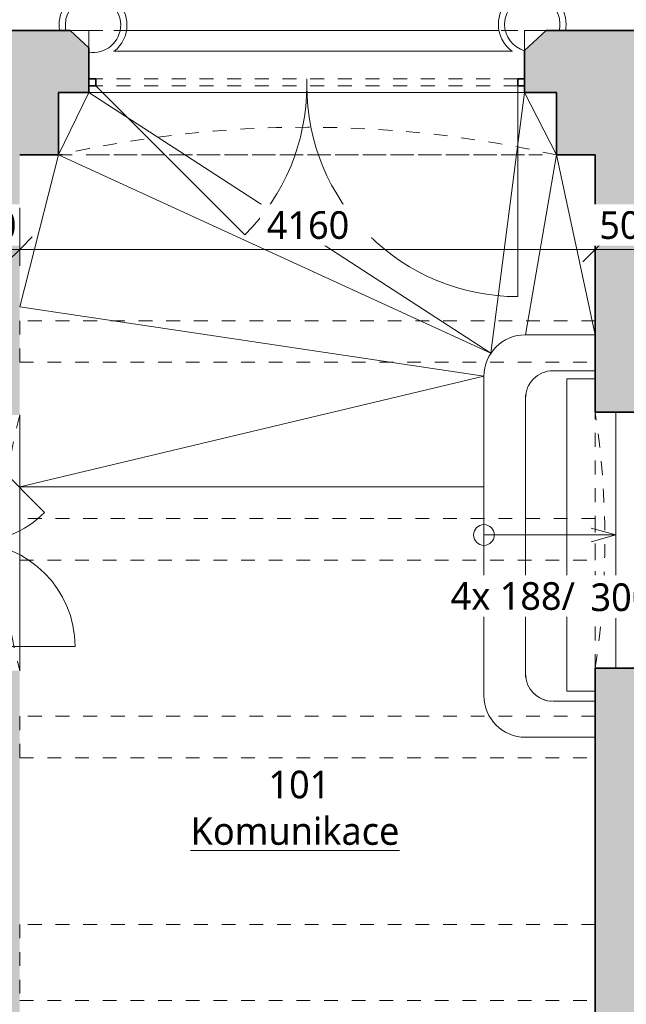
# Model space of a CAD drawing. Header units: metres. Extents: x -2.5 to 41.7, y -3 to 31.6.
# Tile 16 of 23: x 17.7 to 22, y 7.7 to 14.8. Entities that reach past the tile are written whole.
import ezdxf

# ---------------------------------------------------------------- set-up
doc = ezdxf.new("R2010")
doc.units = ezdxf.units.M
doc.linetypes.add('AV - Cerch_ 1 tecka 2mm', pattern=[0.004, 0.002, -0.001, 0, -0.001])
doc.linetypes.add('AV - Cerch_ 2 tecky 4mm', pattern=[0.008, 0.004, -0.0015, 0, -0.001, 0, -0.0015])
doc.layers.add('AV-KOTY', color=5, linetype='Continuous', lineweight=13, true_color=0x0000ff)
doc.layers.add('AV-MISTNOSTI', color=5, linetype='Continuous', lineweight=5, true_color=0x0000ff)
for name, color, linetype, lineweight in [('AV-KOTY-100', 7, 'Continuous', 5), ('AV-SRAFY', 7, 'Continuous', 35), ('AV-STAVBA', 7, 'Continuous', 18), ('AV-TEXTY', 7, 'Continuous', 5)]:
    doc.layers.add(name, color=color, linetype=linetype, lineweight=lineweight)
doc.styles.add('Trebuchet MS', font='trebuc.ttf', dxfattribs={"height": 0.2})
doc.styles.add('Trebuchet MS_B', font='trebuc.ttf', dxfattribs={"height": 0.2})
doc.dimstyles.new('2_mm_-_O_-_Blue_-_mm', dxfattribs={"dimscale": 0.3048, "dimtxt": 0.20619, "dimasz": 0.590551, "dimexe": 0.393701, "dimexo": 0.0625, "dimgap": 0.065617, "dimtad": 1, "dimdec": 0, "dimlfac": 1000, "dimzin": 0, "dimdsep": 46, "dimtxsty": 'Trebuchet MS', "dimblk1": 'OBLIQUE', "dimblk2": 'OBLIQUE', "dimsah": 1, "dimcen": 0.09, "dimazin": 0, "dimtfac": 1, "dimtdec": 4, "dimtix": 1, "dimtmove": 0, "dimatfit": 3, "dimfxl": 0.984252, "dimfxlon": 1, "dimtvp": 1, "dimtfill": 1, "dimtolj": 1, "dimtzin": 0, "dimarcsym": 2})

# ---------------------------------------------------------------- blocks, each defined once
blk = doc.blocks.new('GM_Otvor s půlkruhovým nadpražím - 1850x3270-946843-1NP')
at = {"layer": 'AV-STAVBA', "linetype": 'AV - Cerch_ 1 tecka 2mm', "lineweight": 13}
for p, q in [((-0.925, 0.25), (0.925, 0.25)), ((0.925, -0.25), (-0.925, -0.25))]:
    blk.add_line(p, q, dxfattribs=at)
for centre, start, end in [((0, 6.3266), 261.3447, 278.6553), ((0, -6.3266), 81.3447, 98.6553)]:
    blk.add_arc(centre, 6.1466, start, end, dxfattribs=at)
blk = doc.blocks.new('GM_Nika s klenutým nadpražím - 3600x5090-1339502-1NP')
at = {"layer": 'AV-STAVBA', "linetype": 'AV - Cerch_ 1 tecka 2mm', "lineweight": 13}
for p, q in [((1.8, 0.45), (-1.8, 0.45)), ((1.8, -0.45), (-1.8, -0.45))]:
    blk.add_line(p, q, dxfattribs=at)
blk.add_arc((0, 8.45), 8.2, 257.31962, 282.68038, dxfattribs=at)
blk = doc.blocks.new('DO_2_Ocel__členěné prosklené vrata - 1500x1970-1344151-1NP')
at = {"layer": 'AV-STAVBA'}
for p, q in [((-1.525, 1.475), (-1.525, -0.05)), ((1.525, -0.05), (0.4467, 1.0283)), ((0, -0.05), (0, -0.1))]:
    blk.add_line(p, q, dxfattribs=at)
at = {"layer": 'AV-STAVBA', "linetype": 'AV - Cerch_ 1 tecka 2mm'}
for p, q in [((-1.575, 0.45), (1.575, 0.45)), ((-1.525, -0.05), (1.525, -0.05)), ((-1.525, -0.1), (1.525, -0.1)), ((1.575, -0.45), (-1.575, -0.45))]:
    blk.add_line(p, q, dxfattribs=at)
at = {"layer": 'AV-STAVBA', "lineweight": 35}
for p, q in [((-1.525, -0.05), (-1.575, -0.05)), ((-1.525, -0.1), (-1.525, -0.05)), ((1.575, -0.05), (1.525, -0.05)), ((1.525, -0.05), (1.525, -0.1)), ((-1.575, -0.1), (-1.525, -0.1)), ((1.525, -0.1), (1.575, -0.1))]:
    blk.add_line(p, q, dxfattribs=at)
at = {"layer": 'AV-STAVBA'}
for centre, start, end in [((-1.525, -0.05), 360, 90), ((1.525, -0.05), 135, 180)]:
    blk.add_arc(centre, 1.525, start, end, dxfattribs=at)
blk = doc.blocks.new('GM_Otvor s klenutým nadpražím - 1850x3500-1358595-1NP')
at = {"layer": 'AV-STAVBA', "linetype": 'AV - Cerch_ 1 tecka 2mm', "lineweight": 13}
for p, q in [((-0.925, 0.25), (0.925, 0.25)), ((0.8415, -0.2), (-0.8415, -0.2))]:
    blk.add_line(p, q, dxfattribs=at)
for centre, start, end in [((0, 3.7551), 255.21663, 284.78337), ((0, -3.7051), 75.21663, 104.78337)]:
    blk.add_arc(centre, 3.6251, start, end, dxfattribs=at)
blk = doc.blocks.new('DO_2-L_Obl__členěné_222 - 1250x2750_zdobné-1359526-1NP')
at = {"layer": 'AV-STAVBA'}
for p, q in [((0.75, 0.695), (0.75, -0.055)), ((-0.75, -0.055), (-0.2197, 0.4753)), ((-0.75, -0.055), (0.75, -0.055)), ((-0.75, -0.205), (-0.75, -0.055)), ((0, -0.055), (0, -0.205)), ((0.75, -0.205), (0.75, -0.055)), ((-0.8, -0.205), (-0.75, -0.205)), ((-0.75, -0.205), (0.75, -0.205)), ((0.75, -0.205), (0.8, -0.205))]:
    blk.add_line(p, q, dxfattribs=at)
at = {"layer": 'AV-STAVBA', "lineweight": 35}
for p, q in [((-0.75, -0.055), (-0.8, -0.055)), ((-0.75, -0.205), (-0.75, -0.055)), ((0.8, -0.055), (0.75, -0.055)), ((0.75, -0.055), (0.75, -0.205)), ((-0.8, -0.205), (-0.75, -0.205)), ((0.75, -0.205), (0.8, -0.205))]:
    blk.add_line(p, q, dxfattribs=at)
at = {"layer": 'AV-STAVBA', "linetype": 'AV - Cerch_ 1 tecka 2mm'}
for p, q in [((-0.75, -0.055), (0.75, -0.055)), ((-0.8, -0.205), (0.8, -0.205)), ((-0.75, -0.205), (0.75, -0.205))]:
    blk.add_line(p, q, dxfattribs=at)
at = {"layer": 'AV-STAVBA'}
for centre, start, end in [((0.75, -0.055), 90, 180), ((-0.75, -0.055), 360, 45)]:
    blk.add_arc(centre, 0.75, start, end, dxfattribs=at)
blk = doc.blocks.new('SFR_Trám_obdelník - 300x380-1644634-1NP')
at = {"layer": 'AV-STAVBA', "linetype": 'AV - Cerch_ 1 tecka 2mm', "lineweight": 13}
for p, q in [((2.08, 0.15), (-2.08, 0.15)), ((-2.08, 0.15), (-2.08, -0.15)), ((2.08, -0.15), (2.08, 0.15)), ((-2.08, -0.15), (2.08, -0.15))]:
    blk.add_line(p, q, dxfattribs=at)
blk = doc.blocks.new('SFR_Trám_obdelník - 550x1100-1392536-1NP')
at = {"layer": 'AV-STAVBA', "linetype": 'AV - Cerch_ 1 tecka 2mm', "lineweight": 13}
for p, q in [((2.08, 0.275), (-2.08, 0.275)), ((-2.08, 0.275), (-2.08, -0.275)), ((2.08, -0.275), (2.08, 0.275)), ((-2.08, -0.275), (2.08, -0.275))]:
    blk.add_line(p, q, dxfattribs=at)
blk = doc.blocks.new('DIMBLOCK30-1NP')
at = {"layer": 'AV-KOTY-100', "color": 5, "true_color": 0x0000ff}
for p, q in [((17.1648, 13.1646), (17.1648, 13.4646)), ((17.6648, 13.1646), (17.6648, 13.4646)), ((17.1648, 13.1646), (17.2548, 13.2546)), ((17.6648, 13.1646), (17.7548, 13.2546)), ((17.1648, 13.1646), (17.0748, 13.0746)), ((17.1648, 13.1646), (17.6648, 13.1646)), ((17.1648, 13.1646), (17.1648, 13.0446)), ((17.6648, 13.1646), (17.5748, 13.0746)), ((17.6648, 13.1646), (17.6648, 13.0446))]:
    blk.add_line(p, q, dxfattribs=at)
at = {"layer": 'AV-KOTY-100', "color": 0, "insert": (17.1946, 13.4405), "char_height": 0.2, "width": 0.528406, "attachment_point": 1, "line_spacing_factor": 1.048425, "style": 'Trebuchet MS', "bg_fill": 3, "box_fill_scale": 1.25, "bg_fill_color": 256, "bg_fill_true_color": 13158600, "bg_fill_transparency": 0}
blk.add_mtext('500', dxfattribs=at)
blk = doc.blocks.new('_Oblique')
at = {"color": 0, "linetype": 'ByBlock', "lineweight": -2}
blk.add_line((-0.5, -0.5), (0.5, 0.5), dxfattribs=at)
blk = doc.blocks.new('DIMBLOCK31-1NP')
at = {"layer": 'AV-KOTY-100', "color": 5, "true_color": 0x0000ff}
for p, q in [((17.6648, 13.1646), (17.6648, 13.4646)), ((21.8248, 13.1646), (21.8248, 13.4646)), ((17.6648, 13.1646), (17.7548, 13.2546)), ((21.8248, 13.1646), (21.9148, 13.2546)), ((17.6648, 13.1646), (17.5748, 13.0746)), ((17.6648, 13.1646), (21.8248, 13.1646)), ((17.6648, 13.1646), (17.6648, 13.0446)), ((21.8248, 13.1646), (21.7348, 13.0746)), ((21.8248, 13.1646), (21.8248, 13.0446))]:
    blk.add_line(p, q, dxfattribs=at)
at = {"layer": 'AV-KOTY-100', "color": 0, "insert": (19.4513, 13.4405), "char_height": 0.2, "width": 0.704541, "attachment_point": 1, "line_spacing_factor": 1.048425, "style": 'Trebuchet MS', "bg_fill": 3, "box_fill_scale": 1.25, "bg_fill_color": 256, "bg_fill_true_color": 13158600, "bg_fill_transparency": 0}
blk.add_mtext('4160', dxfattribs=at)
blk = doc.blocks.new('DIMBLOCK32-1NP')
at = {"layer": 'AV-KOTY-100', "color": 5, "true_color": 0x0000ff}
for p, q in [((21.8248, 13.1646), (21.8248, 13.4646)), ((22.3248, 13.1646), (22.3248, 13.4646)), ((21.8248, 13.1646), (21.9148, 13.2546)), ((22.3248, 13.1646), (22.4148, 13.2546)), ((21.8248, 13.1646), (21.7348, 13.0746)), ((21.8248, 13.1646), (22.3248, 13.1646)), ((21.8248, 13.1646), (21.8248, 13.0446)), ((22.3248, 13.1646), (22.2348, 13.0746)), ((22.3248, 13.1646), (22.3248, 13.0446))]:
    blk.add_line(p, q, dxfattribs=at)
at = {"layer": 'AV-KOTY-100', "color": 0, "insert": (21.8546, 13.4405), "char_height": 0.2, "width": 0.528406, "attachment_point": 1, "line_spacing_factor": 1.048425, "style": 'Trebuchet MS', "bg_fill": 3, "box_fill_scale": 1.25, "bg_fill_color": 256, "bg_fill_true_color": 13158600, "bg_fill_transparency": 0}
blk.add_mtext('500', dxfattribs=at)

msp = doc.modelspace()

# ---------------------------------------------------------------- hatches: boundary and pattern name
at = {"layer": 'AV-SRAFY', "lineweight": 18}
h = msp.add_hatch(color=256, dxfattribs=at)
h.paths.add_polyline_path([(21.8248, 13.8482), (22.3248, 13.8482), (22.3248, 14.7482), (21.4698, 14.7482), (21.3148, 14.6029), (21.3148, 14.2982), (21.5448, 14.2982), (21.5448, 13.8482)])
h.paths.add_polyline_path([(17.6648, 13.8482), (17.9448, 13.8482), (17.9448, 14.2982), (18.1648, 14.2982), (18.1648, 14.6216), (18.0298, 14.7482), (17.4148, 14.7482), (17.4148, 13.8482), (17.5365, 13.8482)])
h = msp.add_hatch(color=256, dxfattribs=at)
h.paths.add_polyline_path([(17.6648, 7.3582), (17.6648, 10.1182), (17.1648, 10.1182), (17.1648, 7.3582), (17.5365, 7.3582)])
h.paths.add_polyline_path([(17.6648, 11.9682), (17.6648, 13.8482), (17.4148, 13.8482), (17.4148, 14.0482), (17.1648, 14.0482), (17.1648, 11.9682), (17.5365, 11.9682)])
h = msp.add_hatch(color=256, dxfattribs=at)
h.paths.add_polyline_path([(21.8355, 8.5282), (22.3248, 8.5282), (22.3248, 10.137), (21.8248, 10.137), (21.8248, 8.5282)])
h.paths.add_polyline_path([(22.3248, 11.987), (22.3248, 13.8482), (21.8248, 13.8482), (21.8248, 11.987), (21.8355, 11.987)])
h = msp.add_hatch(color=256, dxfattribs=at)
h.paths.add_polyline_path([(21.8355, 1.3482), (22.4048, 1.3482), (22.4048, 4.0882), (21.8248, 4.0882), (21.8248, 1.3482)])
h.paths.add_polyline_path([(21.8248, 5.9882), (22.4048, 5.9882), (22.4048, 8.5282), (21.8248, 8.5282), (21.8248, 7.4926)])

# ---------------------------------------------------------------- linework, layer by layer
at = {"layer": 'AV-KOTY'}
for p, q in [((21.9748, 11.0994), (21.7948, 11.1476)), ((21.0207, 11.0994), (21.3207, 11.0994)), ((21.3207, 11.0994), (21.6207, 11.0994)), ((21.6207, 11.0994), (21.9748, 11.0994)), ((21.9748, 11.0994), (21.7948, 11.0511))]:
    msp.add_line(p, q, dxfattribs=at)
msp.add_circle((21.0207, 11.0994), 0.075, dxfattribs=at)
at = {"layer": 'AV-STAVBA', "lineweight": 35}
for p, q in [((18.0298, 14.7482), (16.6148, 14.7482)), ((18.1648, 14.6216), (18.0298, 14.7482)), ((21.4698, 14.7482), (21.3148, 14.6029)), ((22.7548, 14.7482), (21.4698, 14.7482)), ((18.1648, 14.2982), (18.1648, 14.6216)), ((21.3148, 14.6029), (21.3148, 14.2982)), ((17.9448, 13.8482), (17.9448, 14.2982)), ((17.9448, 14.2982), (18.1648, 14.2982)), ((21.3148, 14.2982), (21.5448, 14.2982)), ((21.5448, 14.2982), (21.5448, 13.8482)), ((17.6648, 13.8482), (17.9448, 13.8482)), ((21.5448, 13.8482), (21.8248, 13.8482)), ((21.8248, 13.8482), (21.8248, 11.987)), ((22.3248, 11.987), (21.8248, 11.987)), ((21.8248, 10.137), (21.8248, 5.9882)), ((21.8248, 10.137), (22.3248, 10.137))]:
    msp.add_line(p, q, dxfattribs=at)
at = {"layer": 'AV-STAVBA'}
for p, q in [((18.0298, 14.7482), (18.1648, 14.7482)), ((18.1648, 14.6216), (18.1648, 14.7482)), ((21.1291, 14.7482), (18.4362, 14.7482)), ((21.3148, 14.7482), (21.4698, 14.7482)), ((21.3148, 14.7482), (21.3148, 14.6029)), ((18.3428, 14.5982), (21.2273, 14.5982)), ((17.9448, 13.8482), (18.1648, 14.2982)), ((21.0712, 12.4137), (18.1648, 14.2982)), ((18.1648, 14.2982), (21.3148, 14.2982)), ((21.0713, 12.4137), (21.3148, 14.2982)), ((21.5448, 13.8482), (21.3148, 14.2982)), ((17.6648, 12.7482), (17.9448, 13.8482)), ((21.0712, 12.4137), (17.9448, 13.8482)), ((21.3207, 12.547), (21.5448, 13.8482)), ((21.8248, 12.547), (21.5448, 13.8482)), ((17.6648, 12.7482), (21.0207, 12.247)), ((21.8248, 12.547), (21.3207, 12.547)), ((17.6648, 11.4482), (21.0207, 12.247)), ((21.0207, 12.247), (21.0207, 9.937)), ((21.8248, 12.287), (21.5207, 12.287)), ((21.6207, 12.2282), (21.6207, 9.9705)), ((21.8248, 12.2282), (21.6207, 12.2282)), ((21.3207, 12.087), (21.3207, 10.097)), ((17.6648, 10.1182), (17.6648, 11.9682)), ((21.9748, 11.987), (21.9748, 10.137)), ((17.6648, 11.4482), (21.0207, 11.4482)), ((21.6207, 9.9705), (21.8248, 9.9705)), ((21.5207, 9.897), (21.8248, 9.897)), ((21.3207, 9.637), (21.8248, 9.637))]:
    msp.add_line(p, q, dxfattribs=at)
at = {"layer": 'AV-STAVBA', "linetype": 'AV - Cerch_ 2 tecky 4mm'}
for p, q in [((21.8248, 12.547), (21.3207, 12.547)), ((21.0207, 12.247), (21.0207, 9.937)), ((21.8248, 12.287), (21.5207, 12.287)), ((21.6207, 12.2282), (21.6207, 9.9705)), ((21.8248, 12.2282), (21.6207, 12.2282)), ((21.3207, 12.087), (21.3207, 10.097)), ((21.9748, 11.987), (21.9748, 10.137)), ((21.6207, 9.9705), (21.8248, 9.9705)), ((21.5207, 9.897), (21.8248, 9.897)), ((21.3207, 9.637), (21.8248, 9.637))]:
    msp.add_line(p, q, dxfattribs=at)
at = {"layer": 'AV-STAVBA'}
for centre, radius, start, end in [((18.1948, 14.7882), 0.245, 0, 180), ((21.3698, 14.7932), 0.245, 0, 180), ((18.1948, 14.7882), 0.2, 360, 180), ((21.3698, 14.7932), 0.2, 360, 180), ((18.1948, 14.7882), 0.245, 180, 189.39648), ((18.1948, 14.7882), 0.2, 180, 191.53696), ((18.1948, 14.7882), 0.2, 261.37307, 360), ((18.1948, 14.7882), 0.245, 308.87806, 0), ((21.3698, 14.7932), 0.245, 180, 232.94295), ((21.3698, 14.7932), 0.2, 180, 254.03799), ((21.3698, 14.7932), 0.2, 346.99712, 360), ((21.3698, 14.7932), 0.245, 349.4162, 0), ((21.3207, 12.247), 0.3, 90, 180), ((21.5207, 12.087), 0.2, 90, 180), ((21.5207, 10.097), 0.2, 180, 270), ((21.3207, 9.937), 0.3, 180, 270)]:
    msp.add_arc(centre, radius, start, end, dxfattribs=at)
at = {"layer": 'AV-STAVBA', "linetype": 'AV - Cerch_ 2 tecky 4mm'}
for centre, radius, start, end in [((21.3207, 12.247), 0.3, 90, 180), ((21.5207, 12.087), 0.2, 90, 180), ((21.5207, 10.097), 0.2, 180, 270), ((21.3207, 9.937), 0.3, 180, 270)]:
    msp.add_arc(centre, radius, start, end, dxfattribs=at)

# ---------------------------------------------------------------- block references
at = {"layer": 'AV-STAVBA', "linetype": 'AV - Cerch_ 1 tecka 2mm', "lineweight": 13}
for name, p, rotation in [('GM_Nika s klenutým nadpražím - 3600x5090-1339502-1NP', (19.7448, 14.2982), 180), ('GM_Otvor s klenutým nadpražím - 1850x3500-1358595-1NP', (17.4148, 11.0432), 269.9999999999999), ('GM_Otvor s půlkruhovým nadpražím - 1850x3270-946843-1NP', (22.0748, 11.062), 269.9999999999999)]:
    msp.add_blockref(name, p, dxfattribs=dict(at, rotation=rotation))
at = {"layer": 'AV-STAVBA'}
for name, p, rotation in [('DO_2_Ocel__členěné prosklené vrata - 1500x1970-1344151-1NP', (19.7398, 14.2982), 180), ('DO_2-L_Obl__členěné_222 - 1250x2750_zdobné-1359526-1NP', (17.3698, 11.0432), 269.9999999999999)]:
    msp.add_blockref(name, p, dxfattribs=dict(at, rotation=rotation))
for name, p in [('SFR_Trám_obdelník - 300x380-1644634-1NP', (19.7448, 12.4982)), ('SFR_Trám_obdelník - 300x380-1644634-1NP', (19.7448, 11.0682)), ('SFR_Trám_obdelník - 300x380-1644634-1NP', (19.7448, 9.6382)), ('SFR_Trám_obdelník - 550x1100-1392536-1NP', (19.7448, 8.0082))]:
    msp.add_blockref(name, p, dxfattribs=at)

# ---------------------------------------------------------------- texts
at = {"layer": 'AV-MISTNOSTI', "char_height": 0.2, "attachment_point": 1, "style": 'Trebuchet MS_B'}
for s, insert, width in [('101', (19.463, 9.3952), 0.601266), ('\\LKomunikace', (18.9005, 9.0589), 1.964134)]:
    msp.add_mtext(s, dxfattribs=dict(at, insert=insert, width=width))

# ---------------------------------------------------------------- next in the draw order: texts
at = {"layer": 'AV-KOTY', "lineweight": 5, "insert": (20.7805, 10.759), "char_height": 0.2, "width": 1.202531, "attachment_point": 1, "rotation": 359.9257, "style": 'Trebuchet MS', "bg_fill": 3, "box_fill_scale": 1.25, "bg_fill_color": 256, "bg_fill_true_color": 13158600, "bg_fill_transparency": 0}
msp.add_mtext('4x 188/', dxfattribs=at)
at = {"layer": 'AV-TEXTY', "color": 5, "true_color": 0x0000ff, "insert": (21.791, 10.7495), "char_height": 0.2, "width": 0.553164, "attachment_point": 1, "style": 'Trebuchet MS', "bg_fill": 3, "box_fill_scale": 1.25, "bg_fill_color": 256, "bg_fill_true_color": 13158600, "bg_fill_transparency": 0}
msp.add_mtext('300', dxfattribs=at)

# ---------------------------------------------------------------- next in the draw order: dimensions: what is measured, and where the dimension line sits
at = {"layer": 'AV-KOTY', "lineweight": 5}
dim = msp.add_linear_dim(base=(17.6648, 13.1646), p1=(17.1648, 13.4646), p2=(17.6648, 13.4646), dimstyle='2_mm_-_O_-_Blue_-_mm', override={"dimpost": '<>', "dimfxl": 0.5}, dxfattribs=at)
dim.commit()
dim.dimension.update_dxf_attribs({"geometry": 'DIMBLOCK30-1NP', "text_midpoint": (17.4148, 13.2863)})

# ---------------------------------------------------------------- next in the draw order: dimensions: what is measured, and where the dimension line sits
dim = msp.add_linear_dim(base=(21.8248, 13.1646), p1=(17.6648, 13.4646), p2=(21.8248, 13.4646), dimstyle='2_mm_-_O_-_Blue_-_mm', override={"dimpost": '<>', "dimfxl": 4.16}, dxfattribs=at)
dim.commit()
dim.dimension.update_dxf_attribs({"geometry": 'DIMBLOCK31-1NP', "text_midpoint": (19.7448, 13.2867)})

# ---------------------------------------------------------------- next in the draw order: dimensions: what is measured, and where the dimension line sits
dim = msp.add_linear_dim(base=(22.3248, 13.1646), p1=(21.8248, 13.4646), p2=(22.3248, 13.4646), dimstyle='2_mm_-_O_-_Blue_-_mm', override={"dimpost": '<>', "dimfxl": 0.5}, dxfattribs=at)
dim.commit()
dim.dimension.update_dxf_attribs({"geometry": 'DIMBLOCK32-1NP', "text_midpoint": (22.0748, 13.2863)})

doc.saveas('drawing.dxf')
